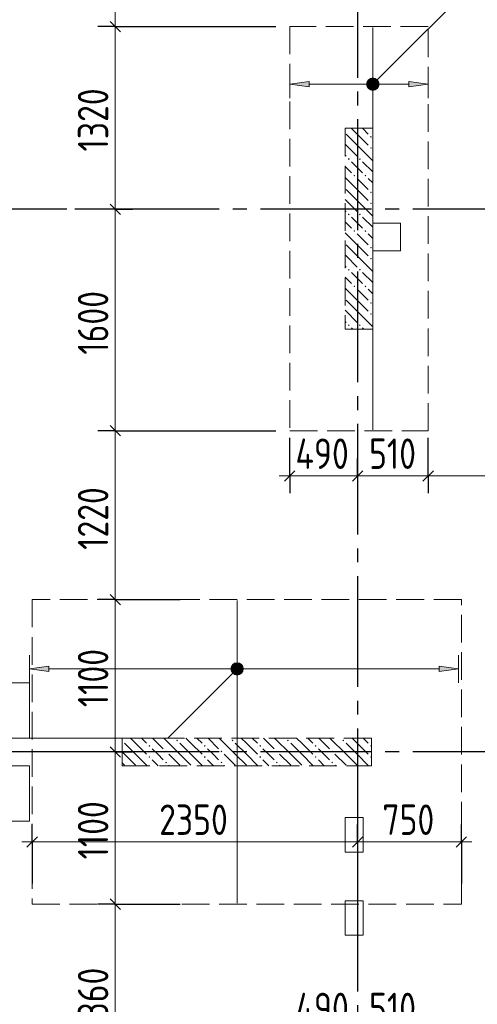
# Model space of a CAD drawing. Header units: millimetres. Extents: x 0 to 43617, y 0 to 59400.
# Tile 32 of 41: x 12184 to 15489, y 44426 to 51540. Entities that reach past the tile are written whole.
import ezdxf

# ---------------------------------------------------------------- set-up
doc = ezdxf.new("R2010")
doc.units = ezdxf.units.MM
doc.linetypes.add('______2', pattern=[270, 200, -70])
doc.linetypes.add('______5', pattern=[1100, 800, -100, 100, -100])
for name, color, linetype, lineweight in [('Standard', 7, 'Continuous', 25), ('ДОП Верх по Х', 7, 'Continuous', 25), ('ЖБ Пилон', 180, 'Continuous', 25), ('Оси', 40, '______5', 18), ('Позиционная метка номер позиции', 7, 'Continuous', 13), ('Примечания', 7, 'Continuous', 25)]:
    doc.layers.add(name, color=color, linetype=linetype, lineweight=lineweight)
doc.layers.add('ЖБ Перекрытие верхний уровень', color=7, linetype='Continuous', lineweight=25, true_color=0xe0e0ff)
doc.styles.add('GOST 2.304-81', font='txt')

msp = doc.modelspace()

# ---------------------------------------------------------------- hatches: boundary and pattern name
at = {"layer": 'ДОП Верх по Х', "linetype": 'Continuous', "lineweight": 13, "transparency": 33554687}
for points in [[(14274, 51054.1), (14134, 51074.1), (14274, 51094.1)], [(12394, 46829.6), (12254, 46849.6), (12394, 46869.6)]]:
    msp.add_hatch(color=7, dxfattribs=at).paths.add_polyline_path(points, flags=16)
for points in [[(14701.8, 51055.3), (14701.8, 51092.8), (14696.5, 51074.1)], [(14701.8, 51092.8), (14715.3, 51041.8), (14715.3, 51106.3)], [(14701.8, 51092.8), (14701.8, 51055.3), (14715.3, 51041.8)], [(14715.3, 51106.3), (14734, 51036.6), (14734, 51111.6)], [(14715.3, 51106.3), (14715.3, 51041.8), (14734, 51036.6)], [(14734, 51111.6), (14734, 51036.6), (14752.8, 51041.8)], [(14734, 51111.6), (14752.8, 51041.8), (14752.8, 51106.3)], [(14752.8, 51106.3), (14752.8, 51041.8), (14766.2, 51055.3)], [(14752.8, 51106.3), (14766.2, 51055.3), (14766.2, 51092.8)], [(14766.2, 51092.8), (14766.2, 51055.3), (14771.5, 51074.1)], [(14994, 51054.1), (15134, 51074.1), (14994, 51094.1)], [(13721.7, 46868.3), (13735.2, 46817.3), (13735.2, 46881.8)], [(13735.2, 46881.8), (13754, 46812.1), (13754, 46887.1)], [(13735.2, 46881.8), (13735.2, 46817.3), (13754, 46812.1)], [(13754, 46887.1), (13754, 46812.1), (13772.7, 46817.3)], [(13754, 46887.1), (13772.7, 46817.3), (13772.7, 46881.8)], [(13772.7, 46881.8), (13772.7, 46817.3), (13786.2, 46830.8)], [(13772.7, 46881.8), (13786.2, 46830.8), (13786.2, 46868.3)], [(13721.7, 46830.8), (13721.7, 46868.3), (13716.5, 46849.6)], [(13721.7, 46868.3), (13721.7, 46830.8), (13735.2, 46817.3)], [(13786.2, 46868.3), (13786.2, 46830.8), (13791.5, 46849.6)], [(15214, 46829.6), (15354, 46849.6), (15214, 46869.6)]]:
    msp.add_hatch(color=7, dxfattribs=at).paths.add_polyline_path(points)
at = {"layer": 'ЖБ Пилон', "linetype": 'Continuous', "lineweight": 18, "transparency": 33554687}
for points in [[(14714.5, 50693.1), (14721, 50699.6), (14727.5, 50693.1), (14721, 50686.6)], [(14714.5, 50613.1), (14721, 50619.6), (14727.5, 50613.1), (14721, 50606.6)], [(14554.4, 50533.1), (14560.9, 50539.6), (14567.4, 50533.1), (14560.9, 50526.6)], [(14634.5, 50533.1), (14640.9, 50539.6), (14647.4, 50533.1), (14640.9, 50526.6)], [(14594.5, 50413.1), (14601, 50419.6), (14607.5, 50413.1), (14601, 50406.6)], [(14674.5, 50413.1), (14681, 50419.6), (14687.5, 50413.1), (14681, 50406.6)], [(14714.5, 50293.1), (14721, 50299.6), (14727.5, 50293.1), (14721, 50286.6)], [(14714.5, 50213.1), (14721, 50219.6), (14727.5, 50213.1), (14721, 50206.6)], [(14554.4, 50133.1), (14560.9, 50139.6), (14567.4, 50133.1), (14560.9, 50126.6)], [(14634.5, 50133.1), (14640.9, 50139.6), (14647.4, 50133.1), (14640.9, 50126.6)], [(14594.5, 50013.1), (14601, 50019.6), (14607.5, 50013.1), (14601, 50006.6)], [(14674.5, 50013.1), (14681, 50019.6), (14687.5, 50013.1), (14681, 50006.6)], [(14714.5, 49893.1), (14721, 49899.6), (14727.5, 49893.1), (14721, 49886.6)], [(14714.5, 49813.1), (14721, 49819.6), (14727.5, 49813.1), (14721, 49806.6)], [(14554.4, 49733.1), (14560.9, 49739.6), (14567.4, 49733.1), (14560.9, 49726.6)], [(14634.5, 49733.1), (14640.9, 49739.6), (14647.4, 49733.1), (14640.9, 49726.6)], [(14594.5, 49613.1), (14601, 49619.6), (14607.5, 49613.1), (14601, 49606.6)], [(14674.5, 49613.1), (14681, 49619.6), (14687.5, 49613.1), (14681, 49606.6)], [(14714.5, 49493.1), (14721, 49499.6), (14727.5, 49493.1), (14721, 49486.6)], [(14714.5, 49413.1), (14721, 49419.6), (14727.5, 49413.1), (14721, 49406.6)], [(14554.4, 49333.1), (14560.9, 49339.6), (14567.4, 49333.1), (14560.9, 49326.6)], [(14634.5, 49333.1), (14640.9, 49339.6), (14647.4, 49333.1), (14640.9, 49326.6)], [(12924, 46336.6), (12927.5, 46333.1), (12924, 46329.7)], [(13314.5, 46333.1), (13321, 46339.6), (13327.5, 46333.1), (13321, 46326.6)], [(13714.5, 46333.1), (13721, 46339.6), (13727.5, 46333.1), (13721, 46326.6)], [(14114.5, 46333.1), (14121, 46339.6), (14127.5, 46333.1), (14121, 46326.6)], [(14514.5, 46333.1), (14521, 46339.6), (14527.5, 46333.1), (14521, 46326.6)], [(13114.5, 46293.1), (13121, 46299.6), (13127.5, 46293.1), (13121, 46286.6)], [(13234.5, 46253.1), (13241, 46259.6), (13247.4, 46253.1), (13241, 46246.6)], [(13514.5, 46293.1), (13521, 46299.6), (13527.5, 46293.1), (13521, 46286.6)], [(13634.5, 46253.1), (13641, 46259.6), (13647.4, 46253.1), (13641, 46246.6)], [(13914.5, 46293.1), (13921, 46299.6), (13927.5, 46293.1), (13921, 46286.6)], [(14034.5, 46253.1), (14041, 46259.6), (14047.4, 46253.1), (14041, 46246.6)], [(14314.5, 46293.1), (14321, 46299.6), (14327.5, 46293.1), (14321, 46286.6)], [(14434.5, 46253.1), (14441, 46259.6), (14447.4, 46253.1), (14441, 46246.6)], [(14714.5, 46293.1), (14721, 46299.6), (14724, 46296.6), (14724, 46289.7), (14721, 46286.6)], [(13114.5, 46213.1), (13121, 46219.6), (13127.5, 46213.1), (13121, 46206.6)], [(13234.5, 46173.1), (13241, 46179.6), (13247.4, 46173.1), (13241, 46166.6)], [(13514.5, 46213.1), (13521, 46219.6), (13527.5, 46213.1), (13521, 46206.6)], [(13634.5, 46173.1), (13641, 46179.6), (13647.4, 46173.1), (13641, 46166.6)], [(13914.5, 46213.1), (13921, 46219.6), (13927.5, 46213.1), (13921, 46206.6)], [(14034.5, 46173.1), (14041, 46179.6), (14047.4, 46173.1), (14041, 46166.6)], [(14314.5, 46213.1), (14321, 46219.6), (14327.5, 46213.1), (14321, 46206.6)], [(14434.5, 46173.1), (14441, 46179.6), (14447.4, 46173.1), (14441, 46166.6)], [(14714.5, 46213.1), (14721, 46219.6), (14724, 46216.6), (14724, 46209.7), (14721, 46206.6)]]:
    msp.add_hatch(color=7, dxfattribs=at).paths.add_polyline_path(points, flags=16)
at = {"layer": 'Позиционная метка номер позиции', "linetype": 'Continuous', "lineweight": 13, "transparency": 33554687}
for points in [[(14690.7, 51085.5), (14765.8, 51042.2), (14702.2, 51105.9)], [(14690.7, 51062.6), (14745.4, 51030.8), (14690.7, 51085.5)], [(14690.7, 51085.5), (14745.4, 51030.8), (14765.8, 51042.2)], [(14702.2, 51105.9), (14777.3, 51062.6), (14722.5, 51117.3)], [(14702.2, 51105.9), (14765.8, 51042.2), (14777.3, 51062.6)], [(14722.5, 51117.3), (14777.3, 51062.6), (14777.3, 51085.5)], [(14722.5, 51117.3), (14777.3, 51085.5), (14745.4, 51117.3)], [(14745.4, 51117.3), (14777.3, 51085.5), (14765.8, 51105.9)], [(14722.5, 51030.8), (14690.7, 51062.6), (14702.2, 51042.2)], [(14690.7, 51062.6), (14722.5, 51030.8), (14745.4, 51030.8)], [(13785.8, 46817.7), (13722.2, 46881.4), (13710.7, 46861)], [(13797.3, 46838.1), (13742.5, 46892.8), (13722.2, 46881.4)], [(13797.3, 46838.1), (13722.2, 46881.4), (13785.8, 46817.7)], [(13797.3, 46861), (13765.4, 46892.8), (13742.5, 46892.8)], [(13797.3, 46861), (13742.5, 46892.8), (13797.3, 46838.1)], [(13765.4, 46892.8), (13797.3, 46861), (13785.8, 46881.4)], [(13785.8, 46817.7), (13710.7, 46861), (13765.4, 46806.3)], [(13765.4, 46806.3), (13710.7, 46861), (13710.7, 46838.1)], [(13765.4, 46806.3), (13710.7, 46838.1), (13742.5, 46806.3)], [(13742.5, 46806.3), (13710.7, 46838.1), (13722.2, 46817.7)]]:
    msp.add_hatch(color=7, dxfattribs=at).paths.add_polyline_path(points)

# ---------------------------------------------------------------- linework, layer by layer
at = {"layer": 'Standard', "color": 7, "linetype": 'Continuous', "lineweight": 13, "transparency": 33554687}
for p, q in [((12874, 51490), (12874, 52370)), ((14134, 48244.2), (14059, 48244.2)), ((14624, 48244.2), (14134, 48244.2)), ((15134, 48244.2), (14624, 48244.2)), ((16324, 48244.2), (15134, 48244.2)), ((12274, 45600), (12199, 45600)), ((14624, 45600), (12274, 45600)), ((15374, 45600), (14624, 45600)), ((15374, 45600), (15449, 45600))]:
    msp.add_line(p, q, dxfattribs=at)
at = {"layer": 'Standard', "color": 7, "linetype": 'Continuous', "lineweight": 25, "transparency": 33554687}
for p, q in [((12911.5, 51452.5), (12836.5, 51527.5)), ((12911.5, 50132.5), (12836.5, 50207.5)), ((12911.5, 48532.5), (12836.5, 48607.5)), ((14171.5, 48281.7), (14096.5, 48206.7)), ((14661.5, 48281.7), (14586.5, 48206.7)), ((15171.5, 48281.7), (15096.5, 48206.7)), ((12911.5, 47312.5), (12836.5, 47387.5)), ((12911.5, 46212.5), (12836.5, 46287.5)), ((12311.5, 45637.5), (12236.5, 45562.5)), ((14661.5, 45637.5), (14586.5, 45562.5)), ((15411.5, 45637.5), (15336.5, 45562.5)), ((12911.5, 45112.5), (12836.5, 45187.5))]:
    msp.add_line(p, q, dxfattribs=at)
at = {"layer": 'Standard', "color": 251, "linetype": 'Continuous', "lineweight": -3, "true_color": 0x656565, "transparency": 33554687}
for p, q in [((12874, 51490), (12749, 51490)), ((12874, 51490), (12999, 51490)), ((12874, 50170), (12749, 50170)), ((12874, 50170), (12999, 50170)), ((12874, 48570), (12749, 48570)), ((12874, 48570), (12999, 48570)), ((14134, 48244.2), (14134, 48520)), ((14134, 48244.2), (14134, 48369.2)), ((14624, 48244.2), (14624, 48369.2)), ((15134, 48244.2), (15134, 48369.2)), ((14134, 48244.2), (14134, 48119.2)), ((14624, 48244.2), (14624, 48119.2)), ((14624, 48244.2), (14624, 48244.2)), ((15134, 48244.2), (15134, 48119.2)), ((12874, 47350), (12749, 47350)), ((12874, 47350), (12999, 47350)), ((12874, 46250), (12749, 46250)), ((12874, 46250), (12999, 46250)), ((12274, 45600), (12274, 45725)), ((14624, 45600), (14624, 45725)), ((15374, 45600), (15374, 45725)), ((12274, 45600), (12274, 45475)), ((12274, 45600), (12274, 45300)), ((14624, 45600), (14624, 45475)), ((14624, 45600), (14624, 45312.3)), ((15374, 45600), (15374, 45475)), ((15374, 45600), (15374, 45300)), ((12874, 45150), (12749, 45150)), ((12874, 45150), (12999, 45150))]:
    msp.add_line(p, q, dxfattribs=at)
for points in [[(12874, 51490), (12888, 51490), (12888, 51490), (14034, 51490)], [(12874, 50170), (12862.9, 50170), (12862.9, 50170), (12582.9, 50170)], [(12874, 48570), (12887.4, 48570), (12887.4, 48570), (12902.9, 48570), (12902.9, 48570), (12915, 48570), (12915, 48570), (12927.8, 48570), (12927.8, 48570), (14034, 48570)], [(15134, 48244.2), (15134, 48261.2), (15134, 48261.2), (15134, 48261.2), (15134, 48261.2), (15134, 48520)], [(12874, 47350), (12885.2, 47350), (12885.2, 47350), (12906.2, 47350), (12906.2, 47350), (12920.8, 47350), (12920.8, 47350), (12932.3, 47350), (12932.3, 47350), (12944.5, 47350), (12944.5, 47350), (13344, 47350)], [(12874, 46250), (12862.3, 46250), (12862.3, 46250), (12474.2, 46250)], [(12874, 45150), (12882.3, 45150), (12882.3, 45150), (12900.6, 45150), (12900.6, 45150), (12921, 45150), (12921, 45150), (12939.9, 45150), (12939.9, 45150), (12953.1, 45150), (12953.1, 45150), (12963.5, 45150), (12963.5, 45150), (12974.5, 45150), (12974.5, 45150), (13344, 45150)]]:
    msp.add_lwpolyline(points, dxfattribs=at)
at = {"layer": 'Standard', "color": 7, "linetype": 'Continuous', "lineweight": 13, "transparency": 33554687}
for points in [[(12874, 50170), (12874, 50825.7), (12874, 50825.7), (12874, 51490)], [(12874, 48570), (12874, 48962.7), (12874, 48962.7), (12874, 49834.1), (12874, 49834.1), (12874, 50170)], [(12874, 47350), (12874, 47935.8), (12874, 47935.8), (12874, 48570)], [(12874, 46250), (12874, 46612.6), (12874, 46612.6), (12874, 47350)], [(12874, 45150), (12874, 45341.5), (12874, 45341.5), (12874, 46250)], [(12874, 43790), (12874, 44316.8), (12874, 44316.8), (12874, 45150)]]:
    msp.add_lwpolyline(points, dxfattribs=at)
at = {"layer": 'ДОП Верх по Х', "color": 7, "linetype": 'Continuous', "lineweight": 18, "transparency": 33554687}
for p, q in [((14734, 51484), (14734, 48576)), ((13754, 45156), (13754, 47344))]:
    msp.add_line(p, q, dxfattribs=at)
at = {"layer": 'ДОП Верх по Х', "color": 251, "linetype": 'Continuous', "lineweight": 13, "true_color": 0x494949, "transparency": 33554687}
for p, q in [((14134, 51074.1), (14134, 51174.1)), ((15134, 51074.1), (15134, 51174.1)), ((14134, 51074.1), (14274, 51094.1)), ((14274, 51094.1), (14274, 51054.1)), ((14734, 51111.6), (14734, 51111.6)), ((15134, 51074.1), (14994, 51094.1)), ((14994, 51094.1), (14994, 51054.1)), ((14274, 51054.1), (14134, 51074.1)), ((14134, 51074.1), (14134, 50974.1)), ((14134, 51074.1), (14134, 51074.1)), ((14274, 51074.1), (14704, 51074.1)), ((14734, 51036.6), (14734, 51036.6)), ((14764, 51074.1), (14994, 51074.1)), ((14994, 51054.1), (15134, 51074.1)), ((15134, 51074.1), (15134, 50974.1)), ((15134, 51074.1), (15134, 51074.1)), ((12254, 46849.6), (12254, 46949.6)), ((15354, 46849.6), (15354, 46949.6)), ((13754, 46887.1), (13754, 46887.1)), ((12254, 46849.6), (12394, 46869.6)), ((12394, 46829.6), (12254, 46849.6)), ((12254, 46849.6), (12254, 46749.6)), ((12254, 46849.6), (12254, 46849.6)), ((12394, 46869.6), (12394, 46829.6)), ((12394, 46849.6), (13724, 46849.6)), ((13754, 46812.1), (13754, 46812.1)), ((13784, 46849.6), (15214, 46849.6)), ((15354, 46849.6), (15214, 46869.6)), ((15214, 46869.6), (15214, 46829.6)), ((15214, 46829.6), (15354, 46849.6)), ((15354, 46849.6), (15354, 46749.6)), ((15354, 46849.6), (15354, 46849.6))]:
    msp.add_line(p, q, dxfattribs=at)
for centre in [(14734, 51074.1), (13754, 46849.6)]:
    msp.add_circle(centre, 37.5, dxfattribs=at)
at = {"layer": 'ЖБ Перекрытие верхний уровень', "color": 7, "linetype": 'Continuous', "lineweight": 18, "transparency": 33554687}
for p, q in [((14934, 50070), (14734, 50070)), ((14734, 50070), (14734, 49870)), ((14934, 49870), (14934, 50070)), ((14734, 49870), (14934, 49870)), ((12254, 46750), (11914, 46750)), ((12254, 46350), (12254, 46750)), ((11914, 46350), (12254, 46350)), ((12254, 46150.1), (11914, 46150.1)), ((12254, 45750.1), (12254, 46150.1)), ((11914, 45750.1), (12254, 45750.1)), ((14664, 45775), (14534, 45775)), ((14534, 45775), (14534, 45525)), ((14664, 45525), (14664, 45775)), ((14534, 45525), (14664, 45525)), ((14664, 45175), (14534, 45175)), ((14534, 45175), (14534, 44925)), ((14664, 44925), (14664, 45175)), ((14534, 44925), (14664, 44925))]:
    msp.add_line(p, q, dxfattribs=at)
at = {"layer": 'ЖБ Пилон', "color": 253, "linetype": '______2', "lineweight": 13, "true_color": 0xa0a0a0, "transparency": 33554687}
for p, q in [((14534, 50755), (14534, 49305)), ((14734, 50755), (14534, 50755)), ((14734, 49305), (14734, 50755)), ((14534, 49305), (14734, 49305)), ((14724, 46350), (12924, 46350)), ((12924, 46350), (12924, 46150)), ((14724, 46150), (14724, 46350)), ((12924, 46150), (14724, 46150))]:
    msp.add_line(p, q, dxfattribs=at)
at = {"layer": 'ЖБ Пилон', "color": 9, "linetype": 'Continuous', "lineweight": 18, "true_color": 0xc7c7c7, "transparency": 33554687}
for p, q in [((14621, 50713.1), (14579.1, 50755)), ((14659.1, 50755), (14701, 50713.1)), ((14541, 50713.1), (14621, 50633.1)), ((14621, 50713.1), (14701, 50633.1)), ((14541, 50633.1), (14534, 50640.1)), ((14541, 50633.1), (14621, 50553.1)), ((14621, 50633.1), (14734, 50520.1)), ((14534, 50560.1), (14541, 50553.1)), ((14621, 50473.1), (14581, 50513.1)), ((14660.9, 50513.1), (14734, 50440.1)), ((14534, 50480.1), (14581, 50433.1)), ((14660.9, 50433.1), (14621, 50473.1)), ((14621, 50313.1), (14534, 50400.1)), ((14621, 50393.1), (14701, 50313.1)), ((14701, 50393.1), (14734, 50360.1)), ((14541, 50313.1), (14621, 50233.1)), ((14621, 50313.1), (14701, 50233.1)), ((14541, 50233.1), (14534, 50240.1)), ((14541, 50233.1), (14621, 50153.1)), ((14621, 50233.1), (14734, 50120.1)), ((14534, 50160.1), (14541, 50153.1)), ((14534, 50080.1), (14581, 50033.1)), ((14621, 50073.1), (14581, 50113.1)), ((14660.9, 50113.1), (14734, 50040.1)), ((14660.9, 50033.1), (14621, 50073.1)), ((14621, 49913.1), (14534, 50000.1)), ((14621, 49993.1), (14701, 49913.1)), ((14701, 49993.1), (14734, 49960.1)), ((14541, 49913.1), (14621, 49833.1)), ((14621, 49913.1), (14701, 49833.1)), ((14541, 49833.1), (14534, 49840.1)), ((14541, 49833.1), (14621, 49753.1)), ((14621, 49833.1), (14734, 49720.1)), ((14534, 49760.1), (14541, 49753.1)), ((14534, 49680.1), (14581, 49633.1)), ((14621, 49673.1), (14581, 49713.1)), ((14660.9, 49633.1), (14621, 49673.1)), ((14660.9, 49713.1), (14734, 49640.1)), ((14621, 49513.1), (14534, 49600.1)), ((14621, 49593.1), (14701, 49513.1)), ((14701, 49593.1), (14734, 49560.1)), ((14541, 49513.1), (14621, 49433.1)), ((14621, 49513.1), (14701, 49433.1)), ((14541, 49433.1), (14534, 49440.1)), ((14541, 49433.1), (14621, 49353.1)), ((14621, 49433.1), (14734, 49320.1)), ((14534, 49360.1), (14541, 49353.1)), ((14589.1, 49305), (14581, 49313.1)), ((14660.9, 49313.1), (14669.1, 49305)), ((12941, 46313.1), (13021, 46233.1)), ((13021, 46313.1), (12984.1, 46350)), ((13021, 46313.1), (13101, 46233.1)), ((13064.1, 46350), (13101, 46313.1)), ((13144.1, 46350), (13221, 46273.1)), ((13341, 46233.1), (13224.1, 46350)), ((13341, 46313.1), (13421, 46233.1)), ((13421, 46313.1), (13384.1, 46350)), ((13421, 46313.1), (13501, 46233.1)), ((13464.1, 46350), (13501, 46313.1)), ((13544.1, 46350), (13621, 46273.1)), ((13741, 46233.1), (13624.1, 46350)), ((13741, 46313.1), (13821, 46233.1)), ((13821, 46313.1), (13784.1, 46350)), ((13821, 46313.1), (13901, 46233.1)), ((13864.1, 46350), (13901, 46313.1)), ((13944.1, 46350), (14021, 46273.1)), ((14141, 46233.1), (14024.1, 46350)), ((14141, 46313.1), (14221, 46233.1)), ((14221, 46313.1), (14184.1, 46350)), ((14221, 46313.1), (14301, 46233.1)), ((14264.1, 46350), (14301, 46313.1)), ((14344.1, 46350), (14421, 46273.1)), ((14541, 46233.1), (14424.1, 46350)), ((14541, 46313.1), (14621, 46233.1)), ((14621, 46313.1), (14584.1, 46350)), ((14621, 46313.1), (14701, 46233.1)), ((14664.1, 46350), (14701, 46313.1)), ((12941, 46233.1), (12924, 46250.1)), ((13181, 46233.1), (13141, 46273.1)), ((13581, 46233.1), (13541, 46273.1)), ((13981, 46233.1), (13941, 46273.1)), ((14381, 46233.1), (14341, 46273.1)), ((12924, 46170.1), (12941, 46153.1)), ((12941, 46233.1), (13021, 46153.1)), ((13021, 46233.1), (13104.1, 46150)), ((13141, 46193.1), (13184.1, 46150)), ((13221, 46193.1), (13181, 46233.1)), ((13260.9, 46233.1), (13341, 46153.1)), ((13341, 46233.1), (13421, 46153.1)), ((13421, 46233.1), (13504.1, 46150)), ((13541, 46193.1), (13584.1, 46150)), ((13621, 46193.1), (13581, 46233.1)), ((13660.9, 46233.1), (13741, 46153.1)), ((13741, 46233.1), (13821, 46153.1)), ((13821, 46233.1), (13904.1, 46150)), ((13941, 46193.1), (13984.1, 46150)), ((14021, 46193.1), (13981, 46233.1)), ((14060.9, 46233.1), (14141, 46153.1)), ((14141, 46233.1), (14221, 46153.1)), ((14221, 46233.1), (14304.1, 46150)), ((14341, 46193.1), (14384.1, 46150)), ((14421, 46193.1), (14381, 46233.1)), ((14460.9, 46233.1), (14541, 46153.1)), ((14541, 46233.1), (14621, 46153.1)), ((14621, 46233.1), (14704.1, 46150)), ((13260.9, 46153.1), (13264.1, 46150)), ((13660.9, 46153.1), (13664.1, 46150)), ((14060.9, 46153.1), (14064.1, 46150)), ((14460.9, 46153.1), (14464.1, 46150))]:
    msp.add_line(p, q, dxfattribs=at)
at = {"layer": 'Оси', "color": 8, "linetype": '______5', "lineweight": -3, "transparency": 33554687}
for p, q in [((14624, 57420), (14624, 7100)), ((26824, 50170), (3600, 50170)), ((26824, 46250), (3600, 46250))]:
    msp.add_line(p, q, dxfattribs=at)
at = {"layer": 'Позиционная метка номер позиции', "color": 7, "linetype": 'Continuous', "lineweight": 13, "transparency": 33554687}
for p, q in [((14702.2, 51105.9), (14702.2, 51105.9)), ((14765.8, 51105.9), (14765.8, 51105.9)), ((14702.2, 51042.2), (14702.2, 51042.2)), ((14765.8, 51042.2), (14765.8, 51042.2)), ((13722.2, 46881.4), (13722.2, 46881.4)), ((13785.8, 46881.4), (13785.8, 46881.4)), ((13722.2, 46817.7), (13722.2, 46817.7)), ((13785.8, 46817.7), (13785.8, 46817.7))]:
    msp.add_line(p, q, dxfattribs=at)
for points in [[(14734, 51074.1), (15533, 51873.1), (15533, 54929.1), (18033, 54929.1)], [(13754, 46849.6), (13254, 46349.6), (4920.5, 46349.6)]]:
    msp.add_lwpolyline(points, dxfattribs=at)
for centre in [(14734, 51074.1), (13754, 46849.6)]:
    msp.add_circle(centre, 45, dxfattribs=at)
at = {"layer": 'Примечания', "color": 7, "linetype": '______2', "lineweight": 18, "transparency": 33554687}
for p, q in [((15134, 51490), (14134, 51490)), ((14134, 51490), (14134, 48570)), ((15134, 48570), (15134, 51490)), ((14134, 48570), (15134, 48570)), ((15374, 47350), (12274, 47350)), ((12274, 47350), (12274, 45150)), ((15374, 45150), (15374, 47350)), ((12274, 45150), (15374, 45150))]:
    msp.add_line(p, q, dxfattribs=at)

# ---------------------------------------------------------------- texts
at = {"layer": 'Standard', "color": 7, "linetype": 'Continuous', "lineweight": 25, "transparency": 33554687, "char_height": 220, "attachment_point": 7, "rotation": 90, "style": 'GOST 2.304-81'}
for s, insert, width in [('1320', (12824, 50587.6), 610.159), ('1600', (12824, 49119.8), 625.741), ('1220', (12824, 47709.8), 625.735), ('1100', (12824, 46573.2), 578.848), ('1100', (12824, 45473.2), 578.848), ('1360', (12824, 44227.6), 610.171)]:
    msp.add_mtext(s, dxfattribs=dict(at, insert=insert, width=width))
at = {"layer": 'Standard', "color": 7, "linetype": 'Continuous', "lineweight": 25, "transparency": 33554687, "char_height": 220, "attachment_point": 7, "style": 'GOST 2.304-81'}
for s, insert, width in [('490', (14175.7, 48294.3), 531.973), ('510', (14707, 48294.3), 469.503), ('2350', (13191, 45650), 641.476), ('750', (14803.5, 45650), 516.39), ('490', (14175.7, 44290), 531.973), ('510', (14707, 44290), 469.503)]:
    msp.add_mtext(s, dxfattribs=dict(at, insert=insert, width=width))

doc.saveas('drawing.dxf')
